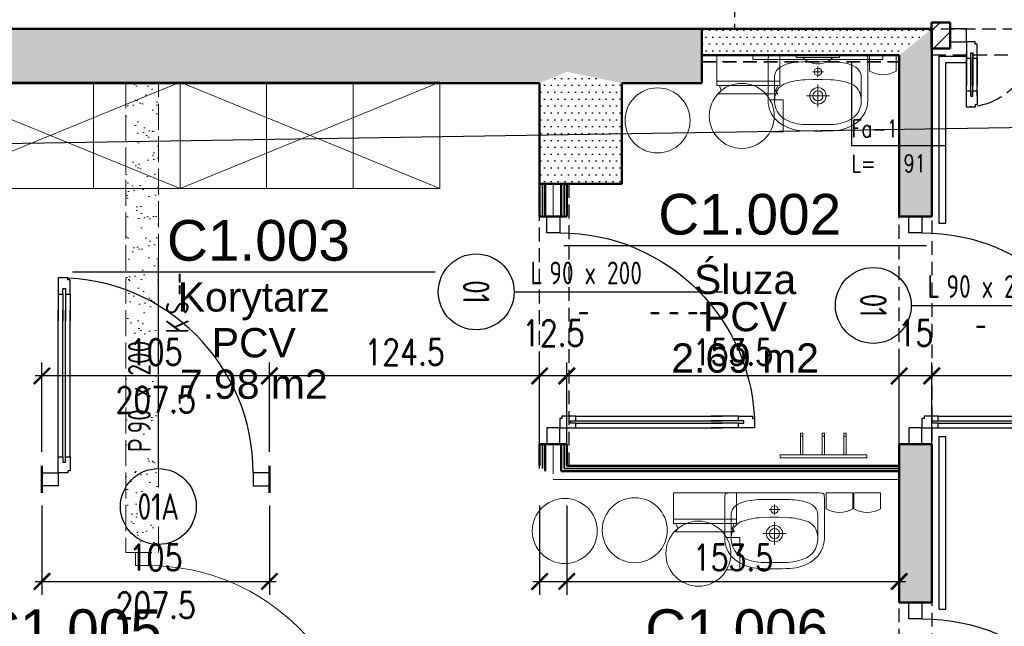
# Model space of a CAD drawing. Header units: millimetres. Extents: x 509 to 7952, y 243 to 5804.
# Tile 49 of 54: x 4882 to 5337, y 3774 to 4054. Entities that reach past the tile are written whole.
import ezdxf
from ezdxf.enums import TextEntityAlignment as Align

# ---------------------------------------------------------------- set-up
doc = ezdxf.new("R2010")
doc.units = ezdxf.units.MM
for name, pattern in [('ACAD_ISO02W100', [15, 12, -3]), ('DASHED', [0.75, 0.5, -0.25]), ('HIDDEN', [9.525, 6.35, -3.175])]:
    doc.linetypes.add(name, pattern=pattern)
for name, color, linetype in [('WK-Drzwi', 9, 'Continuous'), ('WK-EtykDrzwi', 11, 'Continuous'), ('WK-ETYKFARTUSZKI', 11, 'Continuous'), ('WK-EtykPow', 173, 'Continuous'), ('WK-Fartuszki', 143, 'DASHED'), ('WK-Poręcze', 252, 'Continuous'), ('WK-Wymiary', 8, 'Continuous'), ('WK-Ściany', 7, 'Continuous')]:
    doc.layers.add(name, color=color, linetype=linetype)
for name, color, linetype, lineweight in [('WK-INSTALACJE ELEKTRYCZNE', 94, 'Continuous', 5), ('WK-INSTALACJE WODKAN', 170, 'Continuous', 5), ('WK-MEBLE', 34, 'Continuous', 5), ('WK-Wyburzenia', 6, 'Continuous', 5)]:
    doc.layers.add(name, color=color, linetype=linetype, lineweight=lineweight)
doc.layers.add('WK-Pomieszczenia', color=173, linetype='Continuous', plot=False)
doc.styles.add('Arial', font='micross.ttf', dxfattribs={"width": 0.9})
doc.styles.add('iso cp', font='isocpeur.ttf')
doc.styles.add('Romans', font='Romans.shx')
doc.styles.add('RomanS-Narrow', font='romans.shx', dxfattribs={"width": 0.8})
doc.linetypes.add('BATTING', pattern='A,0.00254,-2.54,[134,ltypeshp.shx,S=2.54,R=0,X=-2.54,Y=0],-5.08,[134,ltypeshp.shx,S=2.54,R=180,X=2.54,Y=0],-2.54', length=10.16254)
doc.dimstyles.new('AEC Dimension 1-100', dxfattribs={"dimtxt": 20, "dimasz": 0.15, "dimexe": 12.5, "dimexo": 0, "dimgap": 10, "dimtad": 1, "dimrnd": 0.0025, "dimzin": 12, "dimdsep": 46, "dimtxsty": 'Romans', "dimblk": 'ARCHTICK', "dimcen": 0.25, "dimdle": 6.25, "dimazin": 0, "dimtfac": 1, "dimtix": 1, "dimtmove": 2, "dimatfit": 2, "dimfxl": 0, "dimtolj": 1, "dimtzin": 0, "dimarcsym": 0})
doc.dimstyles.new('AEC Dimension 1-50', dxfattribs={"dimtxt": 12, "dimasz": 0.075, "dimexe": 6.25, "dimexo": 0, "dimgap": 5, "dimtad": 1, "dimdec": 1, "dimrnd": 0.5, "dimzin": 9, "dimdsep": 46, "dimtxsty": 'RomanS-Narrow', "dimblk": 'ARCHTICK', "dimcen": 0.125, "dimdle": 3.125, "dimclrd": 8, "dimclre": 8, "dimclrt": 256, "dimadec": 1, "dimazin": 0, "dimtfac": 1, "dimtdec": 1, "dimtmove": 2, "dimatfit": 2, "dimfxl": 0, "dimtolj": 1, "dimtzin": 0, "dimarcsym": 0})
pattern_1 = [(360, (534.9164, 699.143), (1.5875, 3.175), [0, -3.175])]

# ---------------------------------------------------------------- blocks, each defined once
blk = doc.blocks.new('_ArchTick')
at = {"color": 0, "linetype": 'ByBlock', "const_width": 15}
blk.add_lwpolyline([(-50, -50), (50, 50)], dxfattribs=at)
blk = doc.blocks.new('Z70b')
for p, q in [((-20, 0), (20, 0)), ((-20, 0), (-20, -1.5)), ((20, 0), (20, -1.5)), ((-20, -1.5), (20, -1.5)), ((-10.5, -1.5), (-10.5, -11.5)), ((-9.5, -1.5), (-9.5, -11.5)), ((-0.5, -1.5), (-0.5, -11.5)), ((0.5, -1.5), (0.5, -11.5)), ((9.5, -1.5), (9.5, -11.5)), ((10.5, -1.5), (10.5, -11.5)), ((-10.5, -10), (-9.5, -10)), ((-10.5, -11.5), (-9.5, -11.5)), ((-0.5, -10), (0.5, -10)), ((-0.5, -11.5), (0.5, -11.5)), ((9.5, -10), (10.5, -10)), ((9.5, -11.5), (10.5, -11.5))]:
    blk.add_line(p, q)
blk = doc.blocks.new('Z8d')
blk.add_circle((0, 0), 15)
blk = doc.blocks.new('L2')
at = {"color": 8}
for p, q in [((7.5, 5), (20, 5)), ((7.5, 0), (20, 0))]:
    blk.add_line(p, q, dxfattribs=at)
at = {"color": 4}
for p, q in [((7.5, 3), (20, 3)), ((7.5, 2), (20, 2))]:
    blk.add_line(p, q, dxfattribs=at)
blk.add_lwpolyline([(0, 1), (0, 5), (7.5, 5), (7.5, 3), (5, 3), (5, 2), (7.5, 2), (7.5, 0), (1, 0), (1, 1)], close=True)
blk = doc.blocks.new('L3')
at = {"color": 8}
for p, q in [((-15, 2.5), (15, 2.5)), ((-15, -2.5), (15, -2.5))]:
    blk.add_line(p, q, dxfattribs=at)
for p, q in [((-22.5, -0.5), (-22.5, 0.5)), ((22.5, -0.5), (22.5, 0.5))]:
    blk.add_line(p, q)
at = {"color": 4}
for p, q in [((-15, 0.5), (15, 0.5)), ((-15, 0.5), (15, 0.5)), ((-15, -0.5), (15, -0.5)), ((-15, -0.5), (15, -0.5))]:
    blk.add_line(p, q, dxfattribs=at)
blk = doc.blocks.new('Z60a')
for p, q in [((14.5, 0), (-14.5, 0)), ((-14.5, 0), (-14.5, -14)), ((14.5, -14), (14.5, 0)), ((-14.5, -12), (14.5, -12)), ((-14.5, -14), (14.5, -14)), ((13.62, -17.85), (-13.62, -17.85))]:
    blk.add_line(p, q)
at = {"flags": 128}
for points in [[(-13.53, -14), (-12.58, -16.33), (-13.62, -17.85)], [(13.39, -14), (12.58, -16.33), (13.62, -17.85)]]:
    blk.add_lwpolyline(points, dxfattribs=at)
blk = doc.blocks.new('E3a')
for p, q in [((10, 0), (-10, 0)), ((-10, 0), (-10, -1)), ((10, -1), (10, 0)), ((10, -1), (-10, -1))]:
    blk.add_line(p, q)
blk.add_arc((0, 5.67), 9.67, 223.6028, 316.3972)
blk = doc.blocks.new('Z9a')
blk.add_lwpolyline([(-30, -2), (30, -2), (30, 0), (-30, 0)], close=True)
blk = doc.blocks.new('Z1a')
for p, q in [((-6.12, 0), (-6.12, -7.3)), ((6.12, 0), (-6.12, 0)), ((6.12, 0), (6.12, -7.3))]:
    blk.add_line(p, q)
blk.add_arc((0, 2.87), 11.87, 238.9413, 301.0587)
blk = doc.blocks.new('Z8b')
for p, q in [((-7.4, -13.05), (-7.4, -19.17)), ((7.4, -13.05), (7.4, -19.17)), ((-7.4, -19.17), (7.4, -19.17))]:
    blk.add_line(p, q)
blk.add_circle((0, 0), 15)
blk = doc.blocks.new('J50a')
for p, q in [((20.85, 0), (-20.85, 0)), ((-23, -2.14), (-23, -21)), ((23, -21), (23, -2.14)), ((2.53, -7.68), (-2.53, -7.68)), ((0, -10.13), (0, -5.23)), ((-20, -20.98), (-20, -10.2)), ((0, -23.98), (0, -13.48)), ((20, -10.2), (20, -20.98)), ((-5.34, -18.73), (5.34, -18.73))]:
    blk.add_line(p, q)
at = {"flags": 128}
for points in [[(-20.85, 0, 0.056329), (-22.22, -0.1, 0.274623), (-22.85, -0.67, 0.078029), (-23, -2.14, 0.987626)], [(20.85, 0, -0.056329), (22.22, -0.1, -0.274623), (22.85, -0.67, -0.078029), (23, -2.14, -0.987626)], [(-20, -10.2, -0.104891), (-19.52, -7.91, -0.153237), (-17.09, -5.29, -0.096443), (-12.1, -3.56, -0.04719), (-3.09, -2.97), (-2.75, -2.97, 0.009116), (2.75, -2.97), (3.09, -2.97, -0.053543), (12.87, -3.72, -0.091574), (17.37, -5.47, -0.166964), (19.69, -8.36, -0.062926), (20, -10.2, -1.040135)], [(-23, -21, 0.111521), (-21.76, -26.31, 0.123014), (-17.56, -31.31, 0.141312), (-7.12, -34.81, 0.026087), (7.12, -34.81, 0.141312), (17.56, -31.31, 0.123014), (21.76, -26.31, 0.111521), (23, -21)]]:
    blk.add_lwpolyline(points, format="xyb", dxfattribs=at)
blk.add_lwpolyline([(13.79, -30.26, 0.212121), (19.27, -24.85, 0.157769), (19.69, -18.5, 0.270169), (14.76, -12.99, 0.074819), (6.02, -11.37), (6.02, -11.37), (2.16, -11.22), (-2.16, -11.22), (-6.02, -11.37), (-6.02, -11.37, 0.074819), (-14.76, -12.99, 0.270169), (-19.69, -18.5, 0.157769), (-19.27, -24.85, 0.212121), (-13.79, -30.26, 0.110292), (-5.03, -31.99), (0, -32), (5.03, -31.99, 0.110292)], format="xyb", close=True, dxfattribs=at)
for centre, radius in [((0, -7.68), 1.73), ((0, -18.73), 3.78), ((0, -18.73), 2.33)]:
    blk.add_circle(centre, radius)
blk = doc.blocks.new('Z8c')
blk.add_circle((0, 0), 15)
blk = doc.blocks.new('D71b')
for p, q in [((60, -49), (-60, 0)), ((-60, -49), (60, 0)), ((-60, 0), (-60, -49)), ((-60, 0), (60, 0)), ((-20, 0), (-20, -49)), ((20, 0), (20, -49)), ((60, -49), (60, 0)), ((-60, -49), (60, -49))]:
    blk.add_line(p, q)
blk = doc.blocks.new('WK_Pow_tag_01_50')
at = {"color": 0, "linetype": 'ByBlock'}
blk.add_line((-2.789, 0), (2.789, 0), dxfattribs=at)
at = {"color": 0, "linetype": 'ByBlock', "style": 'Arial'}
for tag, height, p in [('POWIERZCHNIE:NUMERAUTO', 0.625, (0.071, 0.482)), ('POWIERZCHNIE:NAZWA', 0.45, (0, -0.455)), ('POWIERZCHNIE_WYKOŃCZENIE:POSADZKA', 0.45, (0, -1.091)), ('POWIERZCHNIE_STYL:POWOBLICZ', 0.45, (0, -1.728))]:
    blk.add_attdef(tag, text='', height=height, dxfattribs=at).set_placement(p, align=Align.MIDDLE)
blk = doc.blocks.new('Z2a')
for p, q in [((-6.12, 0), (-6.12, -7.3)), ((-6.12, 0), (6.12, 0)), ((6.12, 0), (6.12, -7.3))]:
    blk.add_line(p, q)
blk.add_arc((0, 2.87), 11.87, 238.9413, 301.0587)
blk = doc.blocks.new('*D959')
at = {"layer": 'Defpoints', "color": 0}
for p in [(5303.17, 3889.31), (5303.17, 3854.31), (5541.17, 3854.31)]:
    blk.add_point(p, dxfattribs=at)
at = {"layer": 'WK-Wymiary', "color": 8, "linetype": 'Continuous', "lineweight": -2, "ltscale": 1.3}
for p, q in [((5303.17, 3854.31), (5303.17, 3895.56)), ((5541.17, 3854.31), (5541.17, 3895.56)), ((5544.29, 3889.31), (5300.04, 3889.31))]:
    blk.add_line(p, q, dxfattribs=at)
at = {"layer": 'WK-Wymiary', "color": 8, "linetype": 'ByBlock', "lineweight": -2, "xscale": 0.075, "yscale": 0.075, "zscale": 0.075, "rotation": 180}
blk.add_blockref('_ArchTick', (5303.17, 3889.31), dxfattribs=at)
at = {"layer": 'WK-Wymiary', "color": 8, "linetype": 'ByBlock', "lineweight": -2, "xscale": 0.075, "yscale": 0.075, "zscale": 0.075}
blk.add_blockref('_ArchTick', (5541.17, 3889.31), dxfattribs=at)
at = {"layer": 'WK-Wymiary', "lineweight": -3, "insert": (5422.17, 3900.31), "char_height": 12, "attachment_point": 5, "style": 'RomanS-Narrow'}
blk.add_mtext('\\A1;\\A1;238', dxfattribs=at)
blk = doc.blocks.new('*D960')
at = {"layer": 'Defpoints', "color": 0}
for p in [(5288.14, 3889.31), (5288.14, 3854.31), (5303.17, 3854.31)]:
    blk.add_point(p, dxfattribs=at)
at = {"layer": 'WK-Wymiary', "color": 8, "linetype": 'Continuous', "lineweight": -2, "ltscale": 1.3}
for p, q in [((5288.14, 3854.31), (5288.14, 3895.56)), ((5303.17, 3854.31), (5303.17, 3895.56)), ((5306.29, 3889.31), (5285.01, 3889.31))]:
    blk.add_line(p, q, dxfattribs=at)
at = {"layer": 'WK-Wymiary', "color": 8, "linetype": 'ByBlock', "lineweight": -2, "xscale": 0.075, "yscale": 0.075, "zscale": 0.075, "rotation": 180}
blk.add_blockref('_ArchTick', (5288.14, 3889.31), dxfattribs=at)
at = {"layer": 'WK-Wymiary', "color": 8, "linetype": 'ByBlock', "lineweight": -2, "xscale": 0.075, "yscale": 0.075, "zscale": 0.075}
blk.add_blockref('_ArchTick', (5303.17, 3889.31), dxfattribs=at)
at = {"layer": 'WK-Wymiary', "lineweight": -3, "insert": (5295.65, 3909.06), "char_height": 12, "attachment_point": 5, "style": 'RomanS-Narrow'}
blk.add_mtext('\\A1;\\A1;15', dxfattribs=at)
blk = doc.blocks.new('*D961')
at = {"layer": 'Defpoints', "color": 0}
for p in [(5134.68, 3889.31), (5134.68, 3854.31), (5288.14, 3854.31)]:
    blk.add_point(p, dxfattribs=at)
at = {"layer": 'WK-Wymiary', "color": 8, "linetype": 'Continuous', "lineweight": -2, "ltscale": 1.3}
for p, q in [((5134.68, 3854.31), (5134.68, 3895.56)), ((5288.14, 3854.31), (5288.14, 3895.56)), ((5291.26, 3889.31), (5131.55, 3889.31))]:
    blk.add_line(p, q, dxfattribs=at)
at = {"layer": 'WK-Wymiary', "color": 8, "linetype": 'ByBlock', "lineweight": -2, "xscale": 0.075, "yscale": 0.075, "zscale": 0.075, "rotation": 180}
blk.add_blockref('_ArchTick', (5134.68, 3889.31), dxfattribs=at)
at = {"layer": 'WK-Wymiary', "color": 8, "linetype": 'ByBlock', "lineweight": -2, "xscale": 0.075, "yscale": 0.075, "zscale": 0.075}
blk.add_blockref('_ArchTick', (5288.14, 3889.31), dxfattribs=at)
at = {"layer": 'WK-Wymiary', "lineweight": -3, "insert": (5211.41, 3900.31), "char_height": 12, "attachment_point": 5, "style": 'RomanS-Narrow'}
blk.add_mtext('\\A1;\\A1;153.5', dxfattribs=at)
blk = doc.blocks.new('*D962')
at = {"layer": 'Defpoints', "color": 0}
for p in [(5122.18, 3889.31), (5122.18, 3854.31), (5134.68, 3854.31)]:
    blk.add_point(p, dxfattribs=at)
at = {"layer": 'WK-Wymiary', "color": 8, "linetype": 'Continuous', "lineweight": -2, "ltscale": 1.3}
for p, q in [((5122.18, 3854.31), (5122.18, 3895.56)), ((5134.68, 3854.31), (5134.68, 3895.56)), ((5137.8, 3889.31), (5119.05, 3889.31))]:
    blk.add_line(p, q, dxfattribs=at)
at = {"layer": 'WK-Wymiary', "color": 8, "linetype": 'ByBlock', "lineweight": -2, "xscale": 0.075, "yscale": 0.075, "zscale": 0.075, "rotation": 180}
blk.add_blockref('_ArchTick', (5122.18, 3889.31), dxfattribs=at)
at = {"layer": 'WK-Wymiary', "color": 8, "linetype": 'ByBlock', "lineweight": -2, "xscale": 0.075, "yscale": 0.075, "zscale": 0.075}
blk.add_blockref('_ArchTick', (5134.68, 3889.31), dxfattribs=at)
at = {"layer": 'WK-Wymiary', "lineweight": -3, "insert": (5128.43, 3909.06), "char_height": 12, "attachment_point": 5, "style": 'RomanS-Narrow'}
blk.add_mtext('\\A1;\\A1;12.5', dxfattribs=at)
blk = doc.blocks.new('*D963')
at = {"layer": 'Defpoints', "color": 0}
for p in [(4997.44, 3889.31), (4997.44, 3854.31), (5122.18, 3854.31)]:
    blk.add_point(p, dxfattribs=at)
at = {"layer": 'WK-Wymiary', "color": 8, "linetype": 'Continuous', "lineweight": -2, "ltscale": 1.3}
for p, q in [((4997.44, 3854.31), (4997.44, 3895.56)), ((5122.18, 3854.31), (5122.18, 3895.56)), ((5125.3, 3889.31), (4994.32, 3889.31))]:
    blk.add_line(p, q, dxfattribs=at)
at = {"layer": 'WK-Wymiary', "color": 8, "linetype": 'ByBlock', "lineweight": -2, "xscale": 0.075, "yscale": 0.075, "zscale": 0.075, "rotation": 180}
blk.add_blockref('_ArchTick', (4997.44, 3889.31), dxfattribs=at)
at = {"layer": 'WK-Wymiary', "color": 8, "linetype": 'ByBlock', "lineweight": -2, "xscale": 0.075, "yscale": 0.075, "zscale": 0.075}
blk.add_blockref('_ArchTick', (5122.18, 3889.31), dxfattribs=at)
at = {"layer": 'WK-Wymiary', "lineweight": -3, "insert": (5059.81, 3900.31), "char_height": 12, "attachment_point": 5, "style": 'RomanS-Narrow'}
blk.add_mtext('\\A1;\\A1;124.5', dxfattribs=at)
blk = doc.blocks.new('*D964')
at = {"layer": 'Defpoints', "color": 0}
for p in [(4892.44, 3889.31), (4892.44, 3854.31), (4997.44, 3854.31)]:
    blk.add_point(p, dxfattribs=at)
at = {"layer": 'WK-Wymiary', "color": 8, "linetype": 'Continuous', "lineweight": -2, "ltscale": 1.3}
for p, q in [((4892.44, 3854.31), (4892.44, 3895.56)), ((4997.44, 3854.31), (4997.44, 3895.56)), ((5000.57, 3889.31), (4889.32, 3889.31))]:
    blk.add_line(p, q, dxfattribs=at)
at = {"layer": 'WK-Wymiary', "color": 8, "linetype": 'ByBlock', "lineweight": -2, "xscale": 0.075, "yscale": 0.075, "zscale": 0.075, "rotation": 180}
blk.add_blockref('_ArchTick', (4892.44, 3889.31), dxfattribs=at)
at = {"layer": 'WK-Wymiary', "color": 8, "linetype": 'ByBlock', "lineweight": -2, "xscale": 0.075, "yscale": 0.075, "zscale": 0.075}
blk.add_blockref('_ArchTick', (4997.44, 3889.31), dxfattribs=at)
at = {"layer": 'WK-Wymiary', "lineweight": -3, "insert": (4944.94, 3900.31), "char_height": 12, "attachment_point": 5, "style": 'RomanS-Narrow'}
blk.add_mtext('\\A1;\\A1;105', dxfattribs=at)
blk = doc.blocks.new('WK_RAILTAG_03_50')
at = {"ltscale": 50}
blk.add_line((0, 0), (1.077, 0), dxfattribs=at)
at = {"ltscale": 50, "style": 'RomanS-Narrow', "width": 0.75}
for tag, p in [('ODBOJNICE:TYPE', (0, 0.096)), ('DŁUGOŚĆ', (0, -0.306)), ('ODBOJNICE:HANDRAILLENGTH', (0.6, -0.306))]:
    blk.add_attdef(tag, p, '', height=0.2, dxfattribs=at)
blk = doc.blocks.new('*D1017')
at = {"layer": 'Defpoints', "color": 0}
for p in [(4892.44, 3829.55), (4997.44, 3829.55), (4997.44, 3794.55)]:
    blk.add_point(p, dxfattribs=at)
at = {"layer": 'WK-Wymiary', "color": 8, "linetype": 'Continuous', "lineweight": -2, "ltscale": 1.3}
for p, q in [((4892.44, 3829.55), (4892.44, 3788.3)), ((4997.44, 3829.55), (4997.44, 3788.3)), ((4889.32, 3794.55), (5000.57, 3794.55))]:
    blk.add_line(p, q, dxfattribs=at)
at = {"layer": 'WK-Wymiary', "color": 8, "linetype": 'ByBlock', "lineweight": -2, "xscale": 0.075, "yscale": 0.075, "zscale": 0.075, "rotation": 180}
blk.add_blockref('_ArchTick', (4892.44, 3794.55), dxfattribs=at)
at = {"layer": 'WK-Wymiary', "color": 8, "linetype": 'ByBlock', "lineweight": -2, "xscale": 0.075, "yscale": 0.075, "zscale": 0.075}
blk.add_blockref('_ArchTick', (4997.44, 3794.55), dxfattribs=at)
at = {"layer": 'WK-Wymiary', "lineweight": -3, "insert": (4944.94, 3805.55), "char_height": 12, "attachment_point": 5, "style": 'RomanS-Narrow'}
blk.add_mtext('\\A1;\\A1;105', dxfattribs=at)
blk = doc.blocks.new('*D1018')
at = {"layer": 'Defpoints', "color": 0}
for p in [(5122.18, 3829.55), (5134.68, 3829.55), (5134.68, 3794.55)]:
    blk.add_point(p, dxfattribs=at)
at = {"layer": 'WK-Wymiary', "color": 8, "linetype": 'Continuous', "lineweight": -2, "ltscale": 1.3}
for p, q in [((5122.18, 3829.55), (5122.18, 3788.3)), ((5134.68, 3829.55), (5134.68, 3788.3)), ((5119.05, 3794.55), (5137.8, 3794.55))]:
    blk.add_line(p, q, dxfattribs=at)
at = {"layer": 'WK-Wymiary', "color": 8, "linetype": 'ByBlock', "lineweight": -2, "xscale": 0.075, "yscale": 0.075, "zscale": 0.075, "rotation": 180}
blk.add_blockref('_ArchTick', (5122.18, 3794.55), dxfattribs=at)
at = {"layer": 'WK-Wymiary', "color": 8, "linetype": 'ByBlock', "lineweight": -2, "xscale": 0.075, "yscale": 0.075, "zscale": 0.075}
blk.add_blockref('_ArchTick', (5134.68, 3794.55), dxfattribs=at)
at = {"layer": 'WK-Wymiary', "lineweight": -3, "insert": (5128.43, 3762.8), "char_height": 12, "attachment_point": 5, "style": 'RomanS-Narrow'}
blk.add_mtext('\\A1;\\A1;12.5', dxfattribs=at)
blk = doc.blocks.new('*D1019')
at = {"layer": 'Defpoints', "color": 0}
for p in [(5134.68, 3829.55), (5288.14, 3829.55), (5288.14, 3794.55)]:
    blk.add_point(p, dxfattribs=at)
at = {"layer": 'WK-Wymiary', "color": 8, "linetype": 'Continuous', "lineweight": -2, "ltscale": 1.3}
for p, q in [((5134.68, 3829.55), (5134.68, 3788.3)), ((5288.14, 3829.55), (5288.14, 3788.3)), ((5131.55, 3794.55), (5291.26, 3794.55))]:
    blk.add_line(p, q, dxfattribs=at)
at = {"layer": 'WK-Wymiary', "color": 8, "linetype": 'ByBlock', "lineweight": -2, "xscale": 0.075, "yscale": 0.075, "zscale": 0.075, "rotation": 180}
blk.add_blockref('_ArchTick', (5134.68, 3794.55), dxfattribs=at)
at = {"layer": 'WK-Wymiary', "color": 8, "linetype": 'ByBlock', "lineweight": -2, "xscale": 0.075, "yscale": 0.075, "zscale": 0.075}
blk.add_blockref('_ArchTick', (5288.14, 3794.55), dxfattribs=at)
at = {"layer": 'WK-Wymiary', "lineweight": -3, "insert": (5211.41, 3805.55), "char_height": 12, "attachment_point": 5, "style": 'RomanS-Narrow'}
blk.add_mtext('\\A1;\\A1;153.5', dxfattribs=at)
blk = doc.blocks.new('WK_Door_Tag_02_50L')
at = {"color": 0, "linetype": 'ByBlock', "lineweight": -2}
blk.add_line((0, 0), (0, 2.75), dxfattribs=at)
blk.add_circle((0, -0.5), 0.5, dxfattribs=at)
at = {"color": 0, "linetype": 'ByBlock', "lineweight": -2, "style": 'RomanS-Narrow', "width": 0.75}
for tag, p in [('DRZWI_OBIEKTY:WYPOSAZENIESAMOZAMYKACZ', (0.1, 2.031)), ('DRZWI_OBIEKTY:WYPOSAZENIEKRATKAWENT', (0.1, 1.781)), ('DRZWI_OBIEKTY:KONTROLADOSTĘPU', (0.1, 2.28)), ('DRZWI_STYL:KLASAPPOŻ', (0.1, 0.839))]:
    blk.add_attdef(tag, text='', height=0.3, rotation=90, dxfattribs=at).set_placement(p, align=Align.TOP_LEFT)
for tag, p in [('DRZWI_STYL:KIERUNEKOTWIERANIAZNAK', (-0.1, 0.214)), ('DRZWI_STYL:ROZMIAR', (-0.1, 0.464))]:
    blk.add_attdef(tag, p, '', height=0.3, rotation=90, dxfattribs=at)
at = {"color": 0, "linetype": 'ByBlock', "lineweight": -2, "style": 'RomanS-Narrow', "width": 0.75, "flags": 4}
blk.add_attdef('DRZWI_OBIEKTY:SYMBOL', text='', height=0.35, rotation=360, dxfattribs=at).set_placement((0, -0.5), align=Align.MIDDLE_CENTER)

msp = doc.modelspace()

# ---------------------------------------------------------------- hatches: boundary and pattern name
at = {"layer": 'WK-Wyburzenia', "linetype": 'Continuous', "lineweight": 0}
h = msp.add_hatch(dxfattribs=at)
h.set_pattern_fill('AR-SAND', color=6, scale=0.2, style=0)
h.set_pattern_definition([(37.5, (534.916, 699.143), (-0.320006, 9.788265), [0, -7.7216, 0, -8.636, 0, -8.255]), (7.5, (534.916, 699.143), (8.990466, 14.336502), [0, -4.1656, 0, -6.9596, 0, -2.667]), (327.5, (528.668, 699.143), (15.819847, 0.028744), [0, -2.54, 0, -9.144, 0, -11.938]), (317.5, (528.668, 699.143), (15.27113, 4.458586), [0, -1.27, 0, -5.9944, 0, -6.858])])
h.paths.add_polyline_path([(4946.17, 4024.73), (4931.17, 4024.73), (4931.17, 3807.87), (4946.17, 3807.87)], flags=0)
h.paths.add_polyline_path([(4946.17, 3697.87), (4931.17, 3697.87), (4931.17, 3643.87), (4946.17, 3643.87)], flags=0)
at = {"layer": 'WK-Ściany', "linetype": 'Continuous', "lineweight": 0}
h = msp.add_hatch(dxfattribs=at)
h.set_pattern_fill('ANSI31', color=1, scale=2, style=0)
h.set_pattern_definition([(45, (534.9164, 699.143), (-4.490128, 4.490128), [])])
h.paths.add_polyline_path([(5303.12, 4052.33), (5303.12, 4040.33), (5311.67, 4040.33), (5311.67, 4052.33)], flags=0)
h.paths.add_polyline_path([(5476.67, 4052.33), (5476.67, 4040.33), (5481.2, 4040.33), (5481.2, 4052.33)], flags=0)
at = {"layer": 'WK-Ściany', "linetype": 'Continuous', "lineweight": -3}
h = msp.add_hatch(dxfattribs=at)
h.set_pattern_fill('DOTS', color=253, scale=2, style=0)
h.set_pattern_definition([(6e-13, (534.9164, 699.143), (1.5875, 3.175), [0, -3.175])])
h.paths.add_polyline_path([(5122.18, 4049.37), (5134.84, 4029.54), (5160.18, 4024.37), (5197.1, 4024.37), (5197.1, 4049.37)], flags=0)
h.paths.add_polyline_path([(4836.17, 4049.37), (4814.92, 4041.04), (4836.17, 4024.37), (4880.17, 4024.37), (4880.17, 4049.37)], flags=0)
h.paths.add_polyline_path([(4880.17, 4049.37), (4880.17, 4024.37), (5122.18, 4024.37), (5134.84, 4029.54), (5122.18, 4049.37)], flags=0)
h = msp.add_hatch(dxfattribs=at)
h.set_pattern_fill('DOTS', color=253, scale=2, style=0)
h.set_pattern_definition([(360, (534.9164, 699.143), (1.5875, 3.175), [0, -3.175])])
h.paths.add_polyline_path([(5288.17, 4037.23), (5303.17, 4049.37), (5197.1, 4049.37), (5197.1, 4037.23)], flags=0)
h = msp.add_hatch(dxfattribs=at)
h.set_pattern_fill('DOTS', color=253, scale=2, style=0)
h.set_pattern_definition(pattern_1)
h.paths.add_polyline_path([(5303.17, 4049.37), (5288.17, 4037.23), (5288.17, 3962.83), (5303.17, 3962.83)], flags=0)
h.paths.add_polyline_path([(5303.17, 3857.83), (5288.17, 3857.83), (5288.17, 3784.83), (5303.17, 3784.83)], flags=0)
h.paths.add_polyline_path([(5303.17, 3679.83), (5288.17, 3679.83), (5288.17, 3613.87), (5303.17, 3598.87), (5303.17, 3604.37), (5303.17, 3634.37)], flags=0)
h = msp.add_hatch(dxfattribs=at)
h.set_pattern_fill('DOTS', color=253, scale=2, style=0)
h.set_pattern_definition(pattern_1)
h.paths.add_polyline_path([(5160.18, 4024.37), (5134.84, 4029.54), (5122.18, 4024.37), (5122.18, 3977.87), (5160.18, 3977.87)], flags=0)

# ---------------------------------------------------------------- linework, layer by layer
msp.add_lwpolyline([(5649.17, 4008.87), (5873.58, 3971.84), (5816.57, 330.7), (1541.54, 330.7), (1541.54, 2778.64), (4012.25, 2778.64), (4012.25, 3854.59), (4389.17, 3988.87), (5649.17, 4008.87)])
at = {"layer": 'WK-Drzwi', "color": 9, "linetype": 'ACAD_ISO02W100', "lineweight": -3}
msp.add_lwpolyline([(5319.17, 4049.33), (5311.67, 4049.33), (5311.67, 4043.33), (5319.17, 4043.33)], close=True, dxfattribs=at)
at = {"layer": 'WK-Drzwi', "color": 9, "linetype": 'Continuous', "lineweight": -3}
for points in [[(5125.43, 3955.33), (5125.43, 3962.83), (5131.43, 3962.83), (5131.43, 3955.33)], [(5292.67, 3955.33), (5292.67, 3962.83), (5298.67, 3962.83), (5298.67, 3955.33)], [(5125.43, 3865.33), (5125.43, 3857.83), (5131.43, 3857.83), (5131.43, 3865.33)], [(5292.67, 3865.33), (5292.67, 3857.83), (5298.67, 3857.83), (5298.67, 3865.33)], [(4899.94, 3838.59), (4892.44, 3838.59), (4892.44, 3844.59), (4899.94, 3844.59)], [(4989.94, 3838.59), (4997.44, 3838.59), (4997.44, 3844.59), (4989.94, 3844.59)], [(5292.67, 3777.33), (5292.67, 3784.83), (5298.67, 3784.83), (5298.67, 3777.33)]]:
    msp.add_lwpolyline(points, close=True, dxfattribs=at)
at = {"layer": 'WK-Drzwi', "color": 8, "linetype": 'ACAD_ISO02W100', "lineweight": -3, "extrusion": (0, 0, -1)}
msp.add_arc((-5319.17, 4043.33), 30, 180, 270, dxfattribs=at)
at = {"layer": 'WK-Drzwi', "color": 8, "linetype": 'Continuous', "lineweight": -3, "extrusion": (0, 0, -1)}
for centre in [(-5131.43, 3865.33), (-5298.67, 3865.33), (-5298.67, 3687.33)]:
    msp.add_arc(centre, 90, 90, 180, dxfattribs=at)
at = {"layer": 'WK-Drzwi', "color": 8, "linetype": 'Continuous', "lineweight": -3}
msp.add_arc((4899.94, 3844.59), 90, 0, 90, dxfattribs=at)
at = {"layer": 'WK-Fartuszki', "color": 143, "linetype": 'HIDDEN', "lineweight": 35}
for p, q in [((5288.1, 4037.23), (5197.1, 4037.23)), ((5197.1, 4037.23), (5197.1, 4034.23)), ((5288.1, 4034.23), (5288.1, 4037.23)), ((5197.1, 4034.23), (5288.1, 4034.23))]:
    msp.add_line(p, q, dxfattribs=at)
at = {"layer": 'WK-Pomieszczenia', "color": 173, "linetype": 'HIDDEN', "lineweight": -3}
for p, q in [((5212.17, 4508.87), (5212.17, 4049.37)), ((5212.17, 4049.37), (5601.17, 4049.37)), ((5288.17, 4037.23), (5197.1, 4037.23)), ((5197.1, 4037.23), (5197.1, 4024.37)), ((5288.14, 3847.84), (5288.17, 4037.23)), ((5303.17, 4037.23), (5303.17, 3634.37)), ((5481.17, 4037.23), (5303.17, 4037.23)), ((5122.18, 4024.37), (4836.17, 4024.37)), ((5122.15, 3846.59), (5122.18, 4024.37)), ((5197.1, 4024.37), (5160.18, 4024.37)), ((5160.18, 4024.37), (5160.18, 3977.87)), ((5135.67, 3977.87), (5135.67, 3847.84)), ((5160.18, 3977.87), (5135.67, 3977.87)), ((5135.67, 3847.84), (5288.14, 3847.84)), ((5288.17, 3613.87), (5288.17, 3835.34))]:
    msp.add_line(p, q, dxfattribs=at)
at = {"layer": 'WK-Poręcze', "color": 252, "linetype": 'Continuous', "lineweight": -3}
for p, q in [((5306.63, 4036.83), (5319.17, 4036.83)), ((5306.67, 3959.83), (5306.63, 4036.83)), ((5319.17, 4033.83), (5319.17, 4036.83)), ((5309.67, 3959.83), (5309.63, 4033.83)), ((5309.63, 4033.83), (5319.17, 4033.83)), ((5306.67, 3959.83), (5309.67, 3959.83)), ((5306.67, 3861.33), (5309.67, 3861.33)), ((5306.67, 3781.83), (5306.67, 3861.33)), ((5309.67, 3781.83), (5309.67, 3861.33)), ((5306.67, 3781.83), (5309.67, 3781.83))]:
    msp.add_line(p, q, dxfattribs=at)
at = {"layer": 'WK-Wyburzenia', "color": 6, "linetype": 'ACAD_ISO02W100', "lineweight": 0}
for p, q in [((4946.17, 4024.73), (4931.17, 4024.73)), ((4931.17, 4024.73), (4931.17, 3807.87)), ((4946.17, 3807.87), (4946.17, 4024.73)), ((4931.17, 3807.87), (4946.17, 3807.87))]:
    msp.add_line(p, q, dxfattribs=at)
at = {"layer": 'WK-Wyburzenia', "color": 6, "linetype": 'Continuous', "lineweight": 5}
msp.add_lwpolyline([(4935.67, 3801.87), (4935.67, 3807.87), (4941.67, 3807.87), (4941.67, 3801.87)], close=True, dxfattribs=at)
at = {"layer": 'WK-Wyburzenia', "color": 8, "linetype": 'Continuous', "lineweight": 5, "extrusion": (0, 0, -1)}
msp.add_arc((-4941.67, 3703.87), 98, 90, 180, dxfattribs=at)
at = {"layer": 'WK-Ściany', "color": 7, "linetype": 'Continuous', "lineweight": 50}
for p, q in [((5303.12, 4052.33), (5303.12, 4040.33)), ((5311.67, 4052.33), (5303.12, 4052.33)), ((5311.67, 4040.33), (5311.67, 4052.33)), ((4836.17, 4049.37), (5197.1, 4049.37)), ((5303.17, 4049.37), (5197.1, 4049.37)), ((5197.1, 4049.37), (5197.1, 4037.23)), ((5197.1, 4024.37), (5197.1, 4049.37)), ((5303.17, 3962.83), (5303.17, 4049.37)), ((5197.1, 4037.23), (5288.17, 4037.23)), ((5288.17, 4037.23), (5288.17, 3962.83)), ((5303.12, 4040.33), (5311.67, 4040.33)), ((4836.17, 4024.37), (5122.18, 4024.37)), ((5122.18, 4024.37), (5122.18, 3977.87)), ((5160.18, 3977.87), (5160.18, 4024.37)), ((5160.18, 4024.37), (5197.1, 4024.37)), ((5122.18, 3977.87), (5160.18, 3977.87)), ((5122.18, 3977.87), (5122.18, 3962.83)), ((5134.68, 3977.87), (5122.18, 3977.87)), ((5124.68, 3977.87), (5124.68, 3962.83)), ((5132.18, 3962.83), (5132.18, 3977.87)), ((5134.68, 3962.83), (5134.68, 3977.87)), ((5122.18, 3962.83), (5134.68, 3962.83)), ((5288.17, 3962.83), (5303.17, 3962.83)), ((5122.18, 3857.83), (5122.18, 3847.84)), ((5134.68, 3857.83), (5122.18, 3857.83)), ((5124.68, 3857.83), (5124.68, 3845.34)), ((5132.18, 3845.34), (5132.18, 3857.83)), ((5134.68, 3847.84), (5134.68, 3857.83)), ((5303.17, 3857.83), (5288.17, 3857.83)), ((5288.17, 3857.83), (5288.17, 3784.83)), ((5303.17, 3784.83), (5303.17, 3857.83)), ((4892.44, 3835.34), (4892.44, 3847.84)), ((4997.44, 3847.84), (4997.44, 3835.34)), ((5288.14, 3845.34), (5132.18, 3845.34)), ((5288.14, 3847.84), (5134.68, 3847.84)), ((5288.14, 3835.34), (5288.14, 3847.84)), ((5288.17, 3784.83), (5303.17, 3784.83))]:
    msp.add_line(p, q, dxfattribs=at)
at = {"layer": 'WK-Ściany', "color": 7, "linetype": 'Continuous', "lineweight": -3}
for p, q in [((5123.43, 3962.83), (5123.43, 3977.87)), ((5123.43, 3977.87), (5123.43, 3962.83)), ((5124.68, 3962.83), (5124.68, 3977.87)), ((5132.18, 3977.87), (5132.18, 3962.83)), ((5133.43, 3962.83), (5133.43, 3977.87)), ((5133.43, 3977.87), (5133.43, 3962.83)), ((5123.43, 3846.59), (5123.43, 3857.83)), ((5123.43, 3857.83), (5123.43, 3846.59)), ((5124.68, 3845.34), (5124.68, 3857.83)), ((5132.18, 3857.83), (5132.18, 3845.34)), ((5133.43, 3846.59), (5133.43, 3857.83)), ((5133.43, 3857.83), (5133.43, 3846.59)), ((5132.18, 3845.34), (5288.14, 3845.34)), ((5133.43, 3846.59), (5288.14, 3846.59)), ((5288.14, 3846.59), (5133.43, 3846.59))]:
    msp.add_line(p, q, dxfattribs=at)
at = {"layer": 'WK-Ściany', "color": 124, "linetype": 'BATTING', "lineweight": 0, "ltscale": 0.35}
for p, q in [((5128.43, 3977.87), (5128.43, 3962.83)), ((5128.43, 3844.13), (5128.43, 3857.83)), ((5288.14, 3841.59), (5128.43, 3841.59))]:
    msp.add_line(p, q, dxfattribs=at)

# ---------------------------------------------------------------- block references
at = {"layer": 'WK-Drzwi', "color": 9, "linetype": 'ACAD_ISO02W100', "lineweight": -3, "extrusion": (0, 0, -1), "zscale": -1, "rotation": 270}
msp.add_blockref('L2', (-5324.17, 4043.33), dxfattribs=at)
at = {"layer": 'WK-Drzwi', "color": 9, "linetype": 'ACAD_ISO02W100', "lineweight": -3, "xscale": 0.6666666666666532, "rotation": 90.00000000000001}
msp.add_blockref('L3', (5321.67, 4028.33), dxfattribs=at)
at = {"layer": 'WK-Drzwi', "color": 9, "linetype": 'ACAD_ISO02W100', "lineweight": -3, "rotation": 90.00000000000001}
msp.add_blockref('L2', (5324.17, 4013.33), dxfattribs=at)
at = {"layer": 'WK-Drzwi', "color": 9, "linetype": 'Continuous', "lineweight": -3, "extrusion": (0, 0, -1), "yscale": 1.0999999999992, "zscale": -1}
for p, rotation in [((-4905.44, 3934.59), 270), ((-5131.43, 3870.83), 180), ((-5298.67, 3870.83), 180)]:
    msp.add_blockref('L2', p, dxfattribs=dict(at, rotation=rotation))
at = {"layer": 'WK-Drzwi', "color": 9, "linetype": 'Continuous', "lineweight": -3, "xscale": 1.99999999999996, "yscale": 1.1, "rotation": 89.99999999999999}
msp.add_blockref('L3', (4902.69, 3889.59), dxfattribs=at)
at = {"layer": 'WK-Drzwi', "color": 9, "linetype": 'Continuous', "lineweight": -3, "extrusion": (0, 0, -1), "xscale": 1.99999999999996, "yscale": 1.1, "zscale": -1, "rotation": 180}
for p in [(-5176.43, 3868.08), (-5343.67, 3868.08)]:
    msp.add_blockref('L3', p, dxfattribs=at)
at = {"layer": 'WK-Drzwi', "color": 9, "linetype": 'Continuous', "lineweight": -3, "yscale": 1.0999999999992}
for p, rotation in [((5221.43, 3870.83), 180), ((4905.44, 3844.59), 89.99999999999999)]:
    msp.add_blockref('L2', p, dxfattribs=dict(at, rotation=rotation))
at = {"layer": 'WK-EtykDrzwi', "color": 11, "linetype": 'Continuous', "lineweight": -3, "ltscale": 1.3}
ref = msp.add_blockref('WK_Door_Tag_02_50L', (5110.41, 3928.08), dxfattribs=dict(at, xscale=35, yscale=35, zscale=35, rotation=270))
ref.add_attrib('DRZWI_OBIEKTY:KONTROLADOSTĘPU', '--', dxfattribs={"layer": '0', "color": 0, "linetype": 'ByBlock', "lineweight": -2, "height": 10.5, "style": 'iso cp', "width": 0.75}).set_placement((5190.22, 3924.58), align=Align.TOP_LEFT)
ref.add_attrib('DRZWI_STYL:KIERUNEKOTWIERANIAZNAK', 'L', (5117.91, 3931.58), dxfattribs={"layer": '0', "color": 0, "linetype": 'ByBlock', "lineweight": -2, "height": 10.5, "style": 'iso cp', "width": 0.75})
ref.add_attrib('DRZWI_STYL:KLASAPPOŻ', '-', dxfattribs={"layer": '0', "color": 0, "linetype": 'ByBlock', "lineweight": -2, "height": 10.5, "style": 'iso cp', "width": 0.75}).set_placement((5139.79, 3924.58), align=Align.TOP_LEFT)
ref.add_attrib('DRZWI_STYL:ROZMIAR', '90 x 200', (5126.66, 3931.58), dxfattribs={"layer": '0', "color": 0, "linetype": 'ByBlock', "lineweight": -2, "height": 10.5, "style": 'iso cp', "width": 0.75})
ref.add_attrib('DRZWI_OBIEKTY:WYPOSAZENIESAMOZAMYKACZ', '-', dxfattribs={"layer": '0', "color": 0, "linetype": 'ByBlock', "lineweight": -2, "height": 10.5, "style": 'iso cp', "width": 0.75}).set_placement((5181.48, 3924.58), align=Align.TOP_LEFT)
ref.add_attrib('DRZWI_OBIEKTY:WYPOSAZENIEKRATKAWENT', '-', dxfattribs={"layer": '0', "color": 0, "linetype": 'ByBlock', "lineweight": -2, "height": 10.5, "style": 'iso cp', "width": 0.75}).set_placement((5172.73, 3924.58), align=Align.TOP_LEFT)
ref.add_attrib('DRZWI_OBIEKTY:SYMBOL', '01', dxfattribs={"layer": '0', "color": 0, "linetype": 'ByBlock', "lineweight": -2, "height": 12.25, "rotation": 270, "style": 'iso cp', "width": 0.75}).set_placement((5092.91, 3928.08), align=Align.MIDDLE_CENTER)
ref = msp.add_blockref('WK_Door_Tag_02_50L', (4946.17, 3846.59), dxfattribs=dict(at, xscale=35, yscale=35, zscale=35))
ref.add_attrib('DRZWI_OBIEKTY:KONTROLADOSTĘPU', '--', dxfattribs={"layer": '0', "color": 0, "linetype": 'ByBlock', "lineweight": -2, "height": 10.5, "rotation": 90, "style": 'iso cp', "width": 0.75}).set_placement((4949.67, 3926.4), align=Align.TOP_LEFT)
ref.add_attrib('DRZWI_STYL:KIERUNEKOTWIERANIAZNAK', 'P', (4942.67, 3854.1), dxfattribs={"layer": '0', "color": 0, "linetype": 'ByBlock', "lineweight": -2, "height": 10.5, "rotation": 90, "style": 'iso cp', "width": 0.75})
ref.add_attrib('DRZWI_STYL:KLASAPPOŻ', '-', dxfattribs={"layer": '0', "color": 0, "linetype": 'ByBlock', "lineweight": -2, "height": 10.5, "rotation": 90, "style": 'iso cp', "width": 0.75}).set_placement((4949.67, 3875.97), align=Align.TOP_LEFT)
ref.add_attrib('DRZWI_STYL:ROZMIAR', '90 x 200', (4942.67, 3862.85), dxfattribs={"layer": '0', "color": 0, "linetype": 'ByBlock', "lineweight": -2, "height": 10.5, "rotation": 90, "style": 'iso cp', "width": 0.75})
ref.add_attrib('DRZWI_OBIEKTY:WYPOSAZENIESAMOZAMYKACZ', 'S', dxfattribs={"layer": '0', "color": 0, "linetype": 'ByBlock', "lineweight": -2, "height": 10.5, "rotation": 90, "style": 'iso cp', "width": 0.75}).set_placement((4949.67, 3917.66), align=Align.TOP_LEFT)
ref.add_attrib('DRZWI_OBIEKTY:WYPOSAZENIEKRATKAWENT', 'K', dxfattribs={"layer": '0', "color": 0, "linetype": 'ByBlock', "lineweight": -2, "height": 10.5, "rotation": 90, "style": 'iso cp', "width": 0.75}).set_placement((4949.67, 3908.91), align=Align.TOP_LEFT)
ref.add_attrib('DRZWI_OBIEKTY:SYMBOL', '01A', dxfattribs={"layer": '0', "color": 0, "linetype": 'ByBlock', "lineweight": -2, "height": 12.25, "style": 'iso cp', "width": 0.75}).set_placement((4946.17, 3829.09), align=Align.MIDDLE_CENTER)
at = {"layer": 'WK-EtykDrzwi', "color": 11, "linetype": 'Continuous', "lineweight": -3, "ltscale": 5}
ref = msp.add_blockref('WK_Door_Tag_02_50L', (5293.73, 3921.82), dxfattribs=dict(at, xscale=35, yscale=35, zscale=35, rotation=270))
ref.add_attrib('DRZWI_OBIEKTY:KONTROLADOSTĘPU', '--', dxfattribs={"layer": '0', "color": 0, "linetype": 'ByBlock', "lineweight": -2, "height": 10.5, "style": 'iso cp', "width": 0.75}).set_placement((5373.54, 3918.32), align=Align.TOP_LEFT)
ref.add_attrib('DRZWI_STYL:KIERUNEKOTWIERANIAZNAK', 'L', (5301.23, 3925.32), dxfattribs={"layer": '0', "color": 0, "linetype": 'ByBlock', "lineweight": -2, "height": 10.5, "style": 'iso cp', "width": 0.75})
ref.add_attrib('DRZWI_STYL:KLASAPPOŻ', '-', dxfattribs={"layer": '0', "color": 0, "linetype": 'ByBlock', "lineweight": -2, "height": 10.5, "style": 'iso cp', "width": 0.75}).set_placement((5323.11, 3918.32), align=Align.TOP_LEFT)
ref.add_attrib('DRZWI_STYL:ROZMIAR', '90 x 200', (5309.98, 3925.32), dxfattribs={"layer": '0', "color": 0, "linetype": 'ByBlock', "lineweight": -2, "height": 10.5, "style": 'iso cp', "width": 0.75})
ref.add_attrib('DRZWI_OBIEKTY:WYPOSAZENIESAMOZAMYKACZ', '-', dxfattribs={"layer": '0', "color": 0, "linetype": 'ByBlock', "lineweight": -2, "height": 10.5, "style": 'iso cp', "width": 0.75}).set_placement((5364.8, 3918.32), align=Align.TOP_LEFT)
ref.add_attrib('DRZWI_OBIEKTY:WYPOSAZENIEKRATKAWENT', '-', dxfattribs={"layer": '0', "color": 0, "linetype": 'ByBlock', "lineweight": -2, "height": 10.5, "style": 'iso cp', "width": 0.75}).set_placement((5356.05, 3918.32), align=Align.TOP_LEFT)
ref.add_attrib('DRZWI_OBIEKTY:SYMBOL', '01', dxfattribs={"layer": '0', "color": 0, "linetype": 'ByBlock', "lineweight": -2, "height": 12.25, "rotation": 270, "style": 'iso cp', "width": 0.75}).set_placement((5276.23, 3921.82), align=Align.MIDDLE_CENTER)
at = {"layer": 'WK-ETYKFARTUSZKI', "color": 11, "linetype": 'Continuous', "lineweight": -3, "ltscale": 1.3, "xscale": 40, "yscale": 40, "zscale": 40}
msp.add_blockref('WK_RAILTAG_03_50', (5266.19, 3995.57), dxfattribs=at).add_auto_attribs({'ODBOJNICE:HANDRAILLENGTH': '91', 'DŁUGOŚĆ': 'L=', 'ODBOJNICE:TYPE': 'Fa-1'})
at = {"layer": 'WK-EtykPow', "color": 173, "linetype": 'Continuous', "lineweight": -3, "ltscale": 1.3, "xscale": 30, "yscale": 30, "zscale": 40}
for p, values in [((5217.02, 3949.43), {'POWIERZCHNIE_WYKOŃCZENIE:POSADZKA': 'PCV', 'POWIERZCHNIE:NUMERAUTO': 'C1.002', 'POWIERZCHNIE:NAZWA': 'Śluza', 'POWIERZCHNIE_STYL:POWOBLICZ': '2.69 m2'}), ((4990.23, 3937.38), {'POWIERZCHNIE_WYKOŃCZENIE:POSADZKA': 'PCV', 'POWIERZCHNIE:NUMERAUTO': 'C1.003', 'POWIERZCHNIE:NAZWA': 'Korytarz', 'POWIERZCHNIE_STYL:POWOBLICZ': '7.98 m2'}), ((4903.45, 3757.87), {'POWIERZCHNIE_WYKOŃCZENIE:POSADZKA': 'płytki gresowe', 'POWIERZCHNIE:NUMERAUTO': 'C1.005', 'POWIERZCHNIE:NAZWA': 'Łaz. Person.', 'POWIERZCHNIE_STYL:POWOBLICZ': '4.59 m2'}), ((5211.04, 3757.87), {'POWIERZCHNIE_WYKOŃCZENIE:POSADZKA': 'płytki gresowe', 'POWIERZCHNIE:NUMERAUTO': 'C1.006', 'POWIERZCHNIE:NAZWA': 'Brudownik', 'POWIERZCHNIE_STYL:POWOBLICZ': '5.57 m2'})]:
    msp.add_blockref('WK_Pow_tag_01_50', p, dxfattribs=at).add_auto_attribs(values)
at = {"layer": 'WK-INSTALACJE ELEKTRYCZNE', "color": 94, "linetype": 'Continuous', "lineweight": 5}
msp.add_blockref('E3a', (5250.63, 4037.23), dxfattribs=at)
at = {"layer": 'WK-INSTALACJE WODKAN', "color": 170, "linetype": 'Continuous', "lineweight": 5}
for p in [(5250.63, 4037.23), (5230.6, 3835.34)]:
    msp.add_blockref('J50a', p, dxfattribs=at)
at = {"layer": 'WK-MEBLE', "color": 34, "linetype": 'Continuous', "lineweight": 5, "extrusion": (0, 0, -1), "zscale": -1}
for p in [(-5218.52, 4037.23), (-5198.49, 3835.34)]:
    msp.add_blockref('Z60a', p, dxfattribs=at)
at = {"layer": 'WK-MEBLE', "color": 34, "linetype": 'Continuous', "lineweight": 5}
for name, p in [('Z9a', (5250.63, 4037.23)), ('Z1a', (5280.63, 4037.23)), ('D71b', (4896.17, 4024.73)), ('D71b', (5016.17, 4024.73)), ('Z1a', (5260.6, 3835.34)), ('Z2a', (5273.39, 3835.34))]:
    msp.add_blockref(name, p, dxfattribs=at)
for name, p, rotation in [('Z8d', (5176.59, 4007.18), 158.5495782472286), ('Z8b', (5215.47, 4009.25), 89.99999999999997), ('Z70b', (5253.14, 3851.5), 180), ('Z8b', (5195.44, 3807.36), 89.99999999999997)]:
    msp.add_blockref(name, p, dxfattribs=dict(at, rotation=rotation))
at = {"layer": 'WK-MEBLE', "color": 34, "linetype": 'Continuous', "lineweight": 5, "extrusion": (0, 0, -1), "zscale": -1, "rotation": 68.54957824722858}
for p in [(-5133.79, 3817.82), (-5166.07, 3818.18)]:
    msp.add_blockref('Z8c', p, dxfattribs=at)

# ---------------------------------------------------------------- texts
at = {"layer": 'WK-Wymiary', "color": 8, "linetype": 'Continuous', "lineweight": -3, "char_height": 12, "attachment_point": 2, "style": 'RomanS-Narrow'}
for insert in [(4944.94, 3884.31), (4944.94, 3789.55)]:
    msp.add_mtext('\\A1;207.5', dxfattribs=dict(at, insert=insert))

# ---------------------------------------------------------------- dimensions: what is measured, and where the dimension line sits
at = {"layer": 'WK-Wymiary', "color": 8, "linetype": 'Continuous', "lineweight": -3, "ltscale": 1.3}
for base, p1, p2, text, picture, middle in [((5122.18, 3889.31), (5134.68, 3854.31), (5122.18, 3854.31), '\\A1;12.5', '*D962', (5128.43, 3909.06)), ((5288.14, 3889.31), (5303.17, 3854.31), (5288.14, 3854.31), '\\A1;15', '*D960', (5295.65, 3909.06)), ((4892.44, 3889.31), (4997.44, 3854.31), (4892.44, 3854.31), '\\A1;105', '*D964', (4944.94, 3900.31)), ((4997.44, 3889.31), (5122.18, 3854.31), (4997.44, 3854.31), '\\A1;124.5', '*D963', (5059.81, 3900.31)), ((5134.68, 3889.31), (5288.14, 3854.31), (5134.68, 3854.31), '\\A1;153.5', '*D961', (5211.41, 3900.31)), ((5303.17, 3889.31), (5541.17, 3854.31), (5303.17, 3854.31), '\\A1;238', '*D959', (5422.17, 3900.31))]:
    dim = msp.add_linear_dim(base=base, p1=p1, p2=p2, angle=180, text=text, dimstyle='AEC Dimension 1-50', override={"dimclrd": 8, "dimclre": 8, "dimclrt": 256}, dxfattribs=at)
    dim.commit()
    dim.dimension.update_dxf_attribs({"geometry": picture, "text_midpoint": middle})
for base, p1, p2, text, picture, middle in [((4997.44, 3794.55), (4892.44, 3829.55), (4997.44, 3829.55), '\\A1;105', '*D1017', (4944.94, 3805.55)), ((5134.68, 3794.55), (5122.18, 3829.55), (5134.68, 3829.55), '\\A1;12.5', '*D1018', (5128.43, 3762.8)), ((5288.14, 3794.55), (5134.68, 3829.55), (5288.14, 3829.55), '\\A1;153.5', '*D1019', (5211.41, 3805.55))]:
    dim = msp.add_linear_dim(base=base, p1=p1, p2=p2, text=text, dimstyle='AEC Dimension 1-50', override={"dimclrd": 8, "dimclre": 8, "dimclrt": 256}, dxfattribs=at)
    dim.commit()
    dim.dimension.update_dxf_attribs({"geometry": picture, "text_midpoint": middle})

# ---------------------------------------------------------------- leaders
at = {"layer": 'WK-ETYKFARTUSZKI', "ltscale": 1.3}
msp.add_leader([(5266.19, 4033.98), (5266.19, 3995.57)], dimstyle='AEC Dimension 1-100', override={"dimscale": 5}, dxfattribs=at)

doc.saveas('drawing.dxf')
